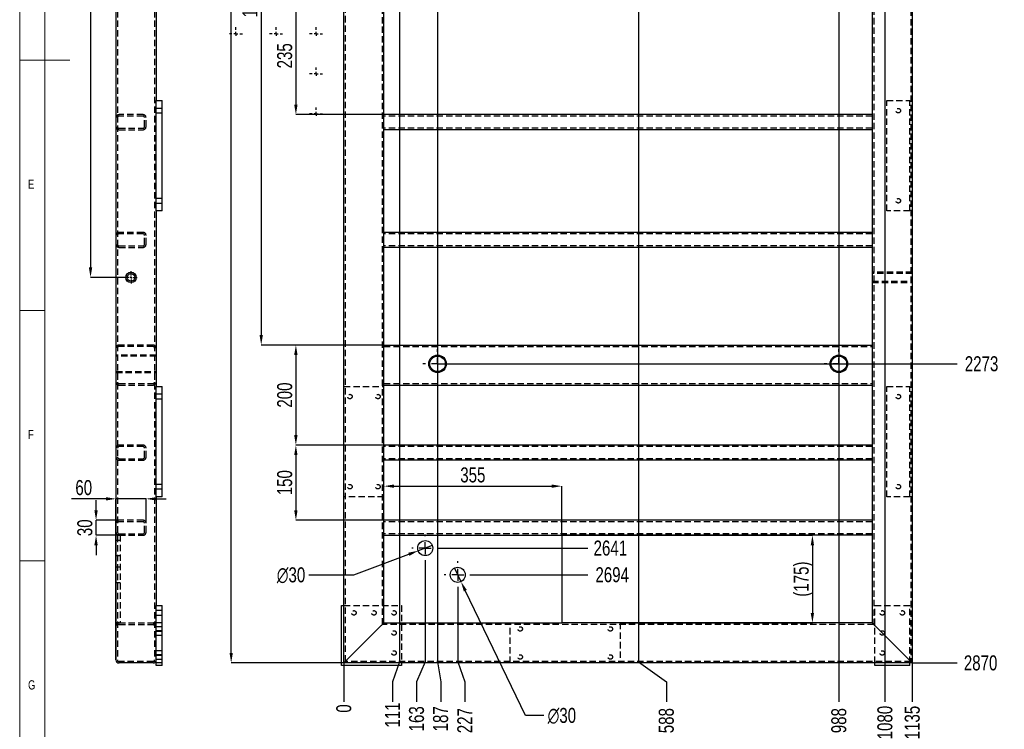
# Model space of a CAD drawing. Header units: millimetres. Extents: x 5 to 589, y 5 to 415.
# Tile 2 of 17: x 5 to 202, y 76 to 218. Entities that reach past the tile are written whole.
import ezdxf

# ---------------------------------------------------------------- set-up
doc = ezdxf.new("R2010")
doc.units = ezdxf.units.MM
doc.header["$PDSIZE"] = -1
doc.linetypes.add('CENTERX2', pattern=[20.32, 12.7, -2.54, 2.54, -2.54])
doc.linetypes.add('HIDDEN', pattern=[1.905, 1.27, -0.635])
for name, color, linetype in [('COTES', 1, 'Continuous'), ('NOTES', 6, 'Continuous'), ('TRAIT-FINS', 9, 'Continuous'), ('TRAIT-MIXTES', 3, 'CENTERX2'), ('TRAIT-TIRET', 2, 'HIDDEN')]:
    doc.layers.add(name, color=color, linetype=linetype)
doc.layers.add('TRAIT-FORT', color=4, linetype='Continuous', lineweight=25)
doc.styles.add('SLDTEXTSTYLE0', font='TXT', dxfattribs={"width": 0.75})
doc.dimstyles.new('SLDDIMSTYLE0', dxfattribs={"dimtxt": 3, "dimasz": 0.333333, "dimexe": 0, "dimexo": 0.0625, "dimgap": 0.75, "dimtad": 0, "dimtih": 1, "dimtoh": 1, "dimdec": 0, "dimlfac": 10, "dimrnd": 1e-09, "dimdsep": 46, "dimtxsty": 'SLDTEXTSTYLE0', "dimblk1": 'ORIGIN', "dimblk2": 'ORIGIN', "dimsah": 1, "dimcen": 0.09, "dimadec": 0, "dimazin": 2, "dimtfac": 1, "dimtdec": 0, "dimtofl": 0, "dimtmove": 0, "dimatfit": 3, "dimldrblk": 'ORIGIN', "dimfxl": 1, "dimfrac": 2, "dimtolj": 1, "dimtzin": 12, "dimarcsym": 0})
doc.dimstyles.new('SLDDIMSTYLE1', dxfattribs={"dimtxt": 3, "dimasz": 2, "dimexe": 0, "dimexo": 0.0625, "dimgap": 0.75, "dimtad": 0, "dimtih": 1, "dimtoh": 1, "dimdec": 0, "dimlfac": 10, "dimrnd": 1e-09, "dimzin": 12, "dimdsep": 46, "dimtxsty": 'SLDTEXTSTYLE0', "dimsah": 1, "dimcen": 0.09, "dimadec": 0, "dimazin": 3, "dimtfac": 1, "dimtdec": 0, "dimtofl": 0, "dimtmove": 0, "dimatfit": 3, "dimfxl": 1, "dimfrac": 2, "dimtolj": 1, "dimtzin": 12, "dimarcsym": 0})
doc.dimstyles.new('SLDDIMSTYLE2', dxfattribs={"dimtxt": 3, "dimasz": 2, "dimexe": 0, "dimexo": 0.0625, "dimgap": 0.75, "dimtad": 1, "dimdec": 0, "dimlfac": 10, "dimrnd": 1e-09, "dimzin": 12, "dimdsep": 46, "dimtxsty": 'SLDTEXTSTYLE0', "dimsah": 1, "dimcen": 0.09, "dimadec": 0, "dimazin": 3, "dimtfac": 1, "dimtdec": 0, "dimtofl": 0, "dimtmove": 0, "dimatfit": 3, "dimfxl": 1, "dimfrac": 2, "dimtolj": 1, "dimtzin": 12, "dimarcsym": 0})
doc.dimstyles.new('SLDDIMSTYLE3', dxfattribs={"dimtxt": 3, "dimasz": 2, "dimexe": 0, "dimexo": 0.0625, "dimgap": 0.75, "dimtad": 1, "dimdec": 0, "dimlfac": 10, "dimrnd": 1e-09, "dimzin": 12, "dimdsep": 46, "dimtxsty": 'SLDTEXTSTYLE0', "dimsah": 1, "dimcen": 0.09, "dimadec": 0, "dimazin": 3, "dimtfac": 1, "dimtdec": 0, "dimtmove": 0, "dimatfit": 0, "dimfxl": 1, "dimfrac": 2, "dimtolj": 1, "dimtzin": 12, "dimarcsym": 0})
doc.dimstyles.new('SLDDIMSTYLE4', dxfattribs={"dimtxt": 3, "dimasz": 2, "dimexe": 0, "dimexo": 0.0625, "dimgap": 0.75, "dimtad": 0, "dimtih": 1, "dimtoh": 1, "dimdec": 0, "dimlfac": 10, "dimrnd": 1e-09, "dimzin": 12, "dimdsep": 46, "dimtxsty": 'SLDTEXTSTYLE0', "dimblk1": 'NONE', "dimsah": 1, "dimcen": 0, "dimadec": 0, "dimazin": 3, "dimtfac": 1, "dimtdec": 0, "dimtmove": 0, "dimatfit": 3, "dimldrblk": 'NONE', "dimfxl": 1, "dimfrac": 2, "dimtolj": 1, "dimtzin": 12, "dimarcsym": 0})

# ---------------------------------------------------------------- blocks, each defined once
blk = doc.blocks.new('_D_6')
at = {"layer": 'COTES', "color": 0, "lineweight": -2, "transparency": 16777216}
blk.add_line((88.51, 149.36), (192.19, 149.36), dxfattribs=at)
at = {"layer": 'Defpoints', "color": 0, "transparency": 16777216}
for p in [(183.23, 376.62), (88.44, 149.36), (192.19, 149.36)]:
    blk.add_point(p, dxfattribs=at)
at = {"layer": 'COTES', "color": 0, "transparency": 16777216, "insert": (197.06, 149.36), "char_height": 3, "attachment_point": 5, "style": 'SLDTEXTSTYLE0'}
blk.add_mtext('\\A1;2273', dxfattribs=at)
blk = doc.blocks.new('_D_7')
at = {"layer": 'COTES', "color": 0, "lineweight": -2, "transparency": 16777216}
blk.add_line((88.74, 112.55), (118.44, 112.55), dxfattribs=at)
at = {"layer": 'Defpoints', "color": 0, "transparency": 16777216}
for p in [(183.23, 376.62), (88.68, 112.55), (118.44, 112.55)]:
    blk.add_point(p, dxfattribs=at)
at = {"layer": 'COTES', "color": 0, "transparency": 16777216, "insert": (122.94, 112.55), "char_height": 3, "attachment_point": 5, "style": 'SLDTEXTSTYLE0'}
blk.add_mtext('\\A1;2641', dxfattribs=at)
blk = doc.blocks.new('_D_8')
at = {"layer": 'COTES', "color": 0, "lineweight": -2, "transparency": 16777216}
blk.add_line((95.22, 107.22), (118.44, 107.22), dxfattribs=at)
at = {"layer": 'Defpoints', "color": 0, "transparency": 16777216}
for p in [(183.23, 376.62), (95.16, 107.22), (118.44, 107.22)]:
    blk.add_point(p, dxfattribs=at)
at = {"layer": 'COTES', "color": 0, "transparency": 16777216, "insert": (123.31, 107.22), "char_height": 3, "attachment_point": 5, "style": 'SLDTEXTSTYLE0'}
blk.add_mtext('\\A1;2694', dxfattribs=at)
blk = doc.blocks.new('_D_9')
at = {"layer": 'COTES', "color": 0, "lineweight": -2, "transparency": 16777216}
blk.add_line((183.29, 89.62), (192.19, 89.62), dxfattribs=at)
at = {"layer": 'Defpoints', "color": 0, "transparency": 16777216}
for p in [(183.23, 376.62), (183.23, 89.62), (192.19, 89.62)]:
    blk.add_point(p, dxfattribs=at)
at = {"layer": 'COTES', "color": 0, "transparency": 16777216, "insert": (196.87, 89.62), "char_height": 3, "attachment_point": 5, "style": 'SLDTEXTSTYLE0'}
blk.add_mtext('\\A1;2870', dxfattribs=at)
blk = doc.blocks.new('_D_10')
at = {"layer": 'COTES', "color": 0, "lineweight": -2, "transparency": 16777216}
blk.add_line((69.73, 89.55), (69.73, 81.85), dxfattribs=at)
at = {"layer": 'Defpoints', "color": 0, "transparency": 16777216}
for p in [(69.73, 89.62), (69.73, 89.62), (69.73, 81.85)]:
    blk.add_point(p, dxfattribs=at)
at = {"layer": 'COTES', "color": 0, "transparency": 16777216, "insert": (69.73, 80.53), "char_height": 3, "attachment_point": 5, "rotation": 90, "style": 'SLDTEXTSTYLE0'}
blk.add_mtext('\\A1;0', dxfattribs=at)
blk = doc.blocks.new('_ORIGIN')
at = {"color": 0, "linetype": 'ByBlock', "lineweight": -2}
blk.add_line((0, 0), (-1, 0), dxfattribs=at)
blk.add_circle((0, 0), 0.5, dxfattribs=at)
blk = doc.blocks.new('_D_11')
at = {"layer": 'COTES', "color": 0, "lineweight": -2, "transparency": 16777216}
for p, q in [((80.85, 253.59), (80.85, 89.85)), ((80.85, 89.85), (79.44, 85.85)), ((79.44, 85.85), (79.44, 81.85))]:
    blk.add_line(p, q, dxfattribs=at)
at = {"layer": 'Defpoints', "color": 0, "transparency": 16777216}
for p in [(80.85, 253.65), (69.73, 89.62), (79.44, 81.85)]:
    blk.add_point(p, dxfattribs=at)
at = {"layer": 'COTES', "color": 0, "transparency": 16777216, "insert": (79.44, 79.22), "char_height": 3, "attachment_point": 5, "rotation": 90, "style": 'SLDTEXTSTYLE0'}
blk.add_mtext('\\A1;111', dxfattribs=at)
blk = doc.blocks.new('_D_12')
at = {"layer": 'COTES', "color": 0, "lineweight": -2, "transparency": 16777216}
for p, q in [((85.98, 109.79), (85.98, 89.85)), ((85.98, 89.85), (84.25, 85.85)), ((84.25, 85.85), (84.25, 81.85))]:
    blk.add_line(p, q, dxfattribs=at)
at = {"layer": 'Defpoints', "color": 0, "transparency": 16777216}
for p in [(85.98, 109.85), (69.73, 89.62), (84.25, 81.85)]:
    blk.add_point(p, dxfattribs=at)
at = {"layer": 'COTES', "color": 0, "transparency": 16777216, "insert": (84.25, 78.47), "char_height": 3, "attachment_point": 5, "rotation": 90, "style": 'SLDTEXTSTYLE0'}
blk.add_mtext('\\A1;163', dxfattribs=at)
blk = doc.blocks.new('_D_13')
at = {"layer": 'COTES', "color": 0, "lineweight": -2, "transparency": 16777216}
for p, q in [((88.44, 276.76), (88.44, 89.85)), ((88.44, 89.85), (89.06, 85.85)), ((89.06, 85.85), (89.06, 81.85))]:
    blk.add_line(p, q, dxfattribs=at)
at = {"layer": 'Defpoints', "color": 0, "transparency": 16777216}
for p in [(88.44, 276.83), (69.73, 89.62), (89.06, 81.85)]:
    blk.add_point(p, dxfattribs=at)
at = {"layer": 'COTES', "color": 0, "transparency": 16777216, "insert": (89.06, 78.47), "char_height": 3, "attachment_point": 5, "rotation": 90, "style": 'SLDTEXTSTYLE0'}
blk.add_mtext('\\A1;187', dxfattribs=at)
blk = doc.blocks.new('_D_14')
at = {"layer": 'COTES', "color": 0, "lineweight": -2, "transparency": 16777216}
for p, q in [((92.46, 104.46), (92.46, 89.85)), ((92.46, 89.85), (93.87, 85.85)), ((93.87, 85.85), (93.87, 81.85))]:
    blk.add_line(p, q, dxfattribs=at)
at = {"layer": 'Defpoints', "color": 0, "transparency": 16777216}
for p in [(92.46, 104.52), (69.73, 89.62), (93.87, 81.85)]:
    blk.add_point(p, dxfattribs=at)
at = {"layer": 'COTES', "color": 0, "transparency": 16777216, "insert": (93.87, 78.1), "char_height": 3, "attachment_point": 5, "rotation": 90, "style": 'SLDTEXTSTYLE0'}
blk.add_mtext('\\A1;227', dxfattribs=at)
blk = doc.blocks.new('_D_15')
at = {"layer": 'COTES', "color": 0, "lineweight": -2, "transparency": 16777216}
for p, q in [((128.55, 353.92), (128.55, 89.85)), ((128.55, 89.85), (134.12, 85.85)), ((134.12, 85.85), (134.12, 81.85))]:
    blk.add_line(p, q, dxfattribs=at)
at = {"layer": 'Defpoints', "color": 0, "transparency": 16777216}
for p in [(128.55, 353.98), (69.73, 89.62), (134.12, 81.85)]:
    blk.add_point(p, dxfattribs=at)
at = {"layer": 'COTES', "color": 0, "transparency": 16777216, "insert": (134.12, 78.1), "char_height": 3, "attachment_point": 5, "rotation": 90, "style": 'SLDTEXTSTYLE0'}
blk.add_mtext('\\A1;588', dxfattribs=at)
blk = doc.blocks.new('_D_16')
at = {"layer": 'COTES', "color": 0, "lineweight": -2, "transparency": 16777216}
blk.add_line((168.57, 283.38), (168.57, 81.85), dxfattribs=at)
at = {"layer": 'Defpoints', "color": 0, "transparency": 16777216}
for p in [(168.57, 283.45), (69.73, 89.62), (168.57, 81.85)]:
    blk.add_point(p, dxfattribs=at)
at = {"layer": 'COTES', "color": 0, "transparency": 16777216, "insert": (168.57, 78.1), "char_height": 3, "attachment_point": 5, "rotation": 90, "style": 'SLDTEXTSTYLE0'}
blk.add_mtext('\\A1;988', dxfattribs=at)
blk = doc.blocks.new('_D_17')
at = {"layer": 'COTES', "color": 0, "lineweight": -2, "transparency": 16777216}
blk.add_line((177.77, 349.93), (177.77, 81.85), dxfattribs=at)
at = {"layer": 'Defpoints', "color": 0, "transparency": 16777216}
for p in [(177.77, 349.99), (69.73, 89.62), (177.77, 81.85)]:
    blk.add_point(p, dxfattribs=at)
at = {"layer": 'COTES', "color": 0, "transparency": 16777216, "insert": (177.77, 77.72), "char_height": 3, "attachment_point": 5, "rotation": 90, "style": 'SLDTEXTSTYLE0'}
blk.add_mtext('\\A1;1080', dxfattribs=at)
blk = doc.blocks.new('_D_18')
at = {"layer": 'COTES', "color": 0, "lineweight": -2, "transparency": 16777216}
blk.add_line((183.23, 89.55), (183.23, 81.85), dxfattribs=at)
at = {"layer": 'Defpoints', "color": 0, "transparency": 16777216}
for p in [(69.73, 89.62), (183.23, 89.62), (183.23, 81.85)]:
    blk.add_point(p, dxfattribs=at)
at = {"layer": 'COTES', "color": 0, "transparency": 16777216, "insert": (183.23, 77.72), "char_height": 3, "attachment_point": 5, "rotation": 90, "style": 'SLDTEXTSTYLE0'}
blk.add_mtext('\\A1;1135', dxfattribs=at)
blk = doc.blocks.new('_D_21')
at = {"layer": 'COTES', "color": 0, "lineweight": -2, "transparency": 16777216}
for p, q in [((69.67, 376.62), (47.23, 376.62)), ((47.23, 91.62), (47.23, 374.62)), ((69.67, 89.62), (47.23, 89.62))]:
    blk.add_line(p, q, dxfattribs=at)
at = {"layer": 'COTES', "color": 0, "transparency": 16777216}
for points in [[(46.9, 374.62), (47.56, 374.62), (47.23, 376.62)], [(46.9, 91.62), (47.56, 91.62), (47.23, 89.62)]]:
    blk.add_solid(points, dxfattribs=at)
at = {"layer": 'Defpoints', "color": 0, "transparency": 16777216}
for p in [(47.23, 376.62), (69.73, 376.62), (69.73, 89.62)]:
    blk.add_point(p, dxfattribs=at)
at = {"layer": 'COTES', "color": 0, "transparency": 16777216, "insert": (43.48, 233.12), "char_height": 3, "attachment_point": 2, "rotation": 90, "style": 'SLDTEXTSTYLE0'}
blk.add_mtext('\\A1;2870', dxfattribs=at)
blk = doc.blocks.new('_D_23')
at = {"layer": 'COTES', "color": 0, "lineweight": -2, "transparency": 16777216}
for p, q in [((77.67, 290.62), (53.23, 290.62)), ((53.23, 288.62), (53.23, 155.12)), ((77.67, 153.12), (53.23, 153.12))]:
    blk.add_line(p, q, dxfattribs=at)
at = {"layer": 'COTES', "color": 0, "transparency": 16777216}
for points in [[(52.9, 288.62), (53.56, 288.62), (53.23, 290.62)], [(52.9, 155.12), (53.56, 155.12), (53.23, 153.12)]]:
    blk.add_solid(points, dxfattribs=at)
at = {"layer": 'Defpoints', "color": 0, "transparency": 16777216}
for p in [(77.73, 290.62), (53.23, 153.12), (77.73, 153.12)]:
    blk.add_point(p, dxfattribs=at)
at = {"layer": 'COTES', "color": 0, "transparency": 16777216, "insert": (49.48, 221.87), "char_height": 3, "attachment_point": 2, "rotation": 90, "style": 'SLDTEXTSTYLE0'}
blk.add_mtext('\\A1;1375', dxfattribs=at)
blk = doc.blocks.new('_D_29')
at = {"layer": 'COTES', "color": 0, "lineweight": -2, "transparency": 16777216}
for p, q in [((77.67, 222.62), (60.15, 222.62)), ((60.15, 220.62), (60.15, 201.12)), ((77.67, 199.12), (60.15, 199.12))]:
    blk.add_line(p, q, dxfattribs=at)
at = {"layer": 'COTES', "color": 0, "transparency": 16777216}
for points in [[(59.81, 220.62), (60.48, 220.62), (60.15, 222.62)], [(59.81, 201.12), (60.48, 201.12), (60.15, 199.12)]]:
    blk.add_solid(points, dxfattribs=at)
at = {"layer": 'Defpoints', "color": 0, "transparency": 16777216}
for p in [(77.73, 222.62), (60.15, 199.12), (77.73, 199.12)]:
    blk.add_point(p, dxfattribs=at)
at = {"layer": 'COTES', "color": 0, "transparency": 16777216, "insert": (56.4, 210.87), "char_height": 3, "attachment_point": 2, "rotation": 90, "style": 'SLDTEXTSTYLE0'}
blk.add_mtext('\\A1;235', dxfattribs=at)
blk = doc.blocks.new('_D_30')
at = {"layer": 'COTES', "color": 0, "lineweight": -2, "transparency": 16777216}
for p, q in [((77.67, 153.12), (60.15, 153.12)), ((60.15, 151.12), (60.15, 135.12)), ((77.67, 133.12), (60.15, 133.12))]:
    blk.add_line(p, q, dxfattribs=at)
at = {"layer": 'COTES', "color": 0, "transparency": 16777216}
for points in [[(59.81, 151.12), (60.48, 151.12), (60.15, 153.12)], [(59.81, 135.12), (60.48, 135.12), (60.15, 133.12)]]:
    blk.add_solid(points, dxfattribs=at)
at = {"layer": 'Defpoints', "color": 0, "transparency": 16777216}
for p in [(77.73, 153.12), (60.15, 133.12), (77.73, 133.12)]:
    blk.add_point(p, dxfattribs=at)
at = {"layer": 'COTES', "color": 0, "transparency": 16777216, "insert": (56.4, 143.12), "char_height": 3, "attachment_point": 2, "rotation": 90, "style": 'SLDTEXTSTYLE0'}
blk.add_mtext('\\A1;200', dxfattribs=at)
blk = doc.blocks.new('_D_31')
at = {"layer": 'COTES', "color": 0, "lineweight": -2, "transparency": 16777216}
for p, q in [((77.67, 133.12), (60.15, 133.12)), ((60.15, 131.12), (60.15, 120.12)), ((77.67, 118.12), (60.15, 118.12))]:
    blk.add_line(p, q, dxfattribs=at)
at = {"layer": 'COTES', "color": 0, "transparency": 16777216}
for points in [[(59.81, 131.12), (60.48, 131.12), (60.15, 133.12)], [(59.81, 120.12), (60.48, 120.12), (60.15, 118.12)]]:
    blk.add_solid(points, dxfattribs=at)
at = {"layer": 'Defpoints', "color": 0, "transparency": 16777216}
for p in [(77.73, 133.12), (60.15, 118.12), (77.73, 118.12)]:
    blk.add_point(p, dxfattribs=at)
at = {"layer": 'COTES', "color": 0, "transparency": 16777216, "insert": (56.4, 125.62), "char_height": 3, "attachment_point": 2, "rotation": 90, "style": 'SLDTEXTSTYLE0'}
blk.add_mtext('\\A1;150', dxfattribs=at)
blk = doc.blocks.new('_D_35')
at = {"layer": 'COTES', "color": 0, "lineweight": -2, "transparency": 16777216}
for p, q in [((113.29, 115.12), (163.29, 115.12)), ((163.29, 113.12), (163.29, 99.62)), ((124.99, 97.62), (163.29, 97.62))]:
    blk.add_line(p, q, dxfattribs=at)
at = {"layer": 'COTES', "color": 0, "transparency": 16777216}
for points in [[(162.95, 113.12), (163.62, 113.12), (163.29, 115.12)], [(162.95, 99.62), (163.62, 99.62), (163.29, 97.62)]]:
    blk.add_solid(points, dxfattribs=at)
at = {"layer": 'Defpoints', "color": 0, "transparency": 16777216}
for p in [(113.23, 115.12), (124.93, 97.62), (163.29, 97.62)]:
    blk.add_point(p, dxfattribs=at)
at = {"layer": 'COTES', "color": 0, "transparency": 16777216, "insert": (159.54, 106.37), "char_height": 3, "attachment_point": 2, "rotation": 90, "style": 'SLDTEXTSTYLE0'}
blk.add_mtext('\\A1;(175)', dxfattribs=at)
blk = doc.blocks.new('_D_36')
at = {"layer": 'COTES', "color": 0, "lineweight": -2, "transparency": 16777216}
for p, q in [((77.73, 118.18), (77.73, 124.93)), ((79.73, 124.93), (111.23, 124.93)), ((113.23, 115.18), (113.23, 124.93))]:
    blk.add_line(p, q, dxfattribs=at)
at = {"layer": 'COTES', "color": 0, "transparency": 16777216}
for points in [[(79.73, 125.26), (79.73, 124.6), (77.73, 124.93)], [(111.23, 125.26), (111.23, 124.6), (113.23, 124.93)]]:
    blk.add_solid(points, dxfattribs=at)
at = {"layer": 'Defpoints', "color": 0, "transparency": 16777216}
for p in [(113.23, 124.93), (77.73, 118.12), (113.23, 115.12)]:
    blk.add_point(p, dxfattribs=at)
at = {"layer": 'COTES', "color": 0, "transparency": 16777216, "insert": (95.48, 128.68), "char_height": 3, "attachment_point": 2, "style": 'SLDTEXTSTYLE0'}
blk.add_mtext('\\A1;355', dxfattribs=at)
blk = doc.blocks.new('_D_42')
at = {"layer": 'COTES', "color": 0, "lineweight": -2, "transparency": 16777216}
for p, q in [((87.39, 113.08), (84.58, 112.03)), ((71.74, 107.22), (82.7, 111.33)), ((62.72, 107.22), (71.74, 107.22))]:
    blk.add_line(p, q, dxfattribs=at)
at = {"layer": 'COTES', "color": 0, "transparency": 16777216}
blk.add_solid([(82.59, 111.64), (82.82, 111.01), (84.58, 112.03)], dxfattribs=at)
at = {"layer": 'Defpoints', "color": 0, "transparency": 16777216}
for p in [(87.39, 113.08), (84.58, 112.03)]:
    blk.add_point(p, dxfattribs=at)
at = {"layer": 'COTES', "color": 0, "transparency": 16777216, "insert": (56.34, 108.72), "char_height": 3, "attachment_point": 1, "style": 'SLDTEXTSTYLE0'}
blk.add_mtext('\\A1;∅30', dxfattribs=at)
blk = doc.blocks.new('_NONE')
blk = doc.blocks.new('_D_43')
at = {"layer": 'COTES', "color": 0, "lineweight": -2, "transparency": 16777216}
for p, q in [((91.81, 108.57), (93.11, 105.87)), ((105.99, 79.15), (93.98, 104.07)), ((109.67, 79.15), (105.99, 79.15))]:
    blk.add_line(p, q, dxfattribs=at)
at = {"layer": 'COTES', "color": 0, "transparency": 16777216}
blk.add_solid([(94.28, 104.21), (93.68, 103.92), (93.11, 105.87)], dxfattribs=at)
at = {"layer": 'Defpoints', "color": 0, "transparency": 16777216}
for p in [(91.81, 108.57), (93.11, 105.87)]:
    blk.add_point(p, dxfattribs=at)
at = {"layer": 'COTES', "color": 0, "transparency": 16777216, "insert": (110.42, 80.65), "char_height": 3, "attachment_point": 1, "style": 'SLDTEXTSTYLE0'}
blk.add_mtext('\\A1;∅30', dxfattribs=at)
blk = doc.blocks.new('SW_CENTERMARKSYMBOL_4')
at = {"layer": 'TRAIT-MIXTES', "color": 0}
for p, q in [((0, 2.4), (0, 2.95)), ((-2.4, 0), (-2.95, 0)), ((0, 0), (-1.2, 0)), ((0, 0), (0, 1.2)), ((0, 0), (0, -1.2)), ((0, 0), (1.2, 0)), ((2.4, 0), (2.95, 0)), ((0, -2.4), (0, -2.95))]:
    blk.add_line(p, q, dxfattribs=at)
blk = doc.blocks.new('SW_CENTERMARKSYMBOL_5')
at = {"layer": 'TRAIT-MIXTES', "color": 0}
for p, q in [((0, 2.4), (0, 2.95)), ((-2.4, 0), (-2.95, 0)), ((0, 0), (-1.2, 0)), ((0, 0), (0, 1.2)), ((0, 0), (0, -1.2)), ((0, 0), (1.2, 0)), ((2.4, 0), (2.95, 0)), ((0, -2.4), (0, -2.95))]:
    blk.add_line(p, q, dxfattribs=at)
blk = doc.blocks.new('SW_CENTERMARKSYMBOL_6')
at = {"layer": 'TRAIT-MIXTES', "color": 0}
for p, q in [((0, 2.4), (0, 2.7)), ((-2.4, 0), (-2.7, 0)), ((0, 0), (-1.2, 0)), ((0, 0), (0, 1.2)), ((0, 0), (0, -1.2)), ((0, 0), (1.2, 0)), ((2.4, 0), (2.7, 0)), ((0, -2.4), (0, -2.7))]:
    blk.add_line(p, q, dxfattribs=at)
blk = doc.blocks.new('SW_CENTERMARKSYMBOL_7')
at = {"layer": 'TRAIT-MIXTES', "color": 0}
for p, q in [((0, 2.4), (0, 2.7)), ((-2.4, 0), (-2.7, 0)), ((0, 0), (-1.2, 0)), ((0, 0), (0, 1.2)), ((0, 0), (0, -1.2)), ((0, 0), (1.2, 0)), ((2.4, 0), (2.7, 0)), ((0, -2.4), (0, -2.7))]:
    blk.add_line(p, q, dxfattribs=at)
blk = doc.blocks.new('_D_46')
at = {"layer": 'COTES', "color": 0, "lineweight": -2, "transparency": 16777216}
for p, q in [((25.92, 296.62), (19.14, 296.62)), ((19.14, 294.62), (19.14, 168.62)), ((25.92, 166.62), (19.14, 166.62))]:
    blk.add_line(p, q, dxfattribs=at)
at = {"layer": 'COTES', "color": 0, "transparency": 16777216}
for points in [[(18.81, 294.62), (19.48, 294.62), (19.14, 296.62)], [(18.81, 168.62), (19.48, 168.62), (19.14, 166.62)]]:
    blk.add_solid(points, dxfattribs=at)
at = {"layer": 'Defpoints', "color": 0, "transparency": 16777216}
for p in [(25.98, 296.62), (19.14, 166.62), (25.98, 166.62)]:
    blk.add_point(p, dxfattribs=at)
at = {"layer": 'COTES', "color": 0, "transparency": 16777216, "insert": (15.39, 231.62), "char_height": 3, "attachment_point": 2, "rotation": 90, "style": 'SLDTEXTSTYLE0'}
blk.add_mtext('\\A1;1300', dxfattribs=at)
blk = doc.blocks.new('_D_47')
at = {"layer": 'COTES', "color": 0, "lineweight": -2, "transparency": 16777216}
for p, q in [((22.23, 122.4), (15.36, 122.4)), ((24.23, 90.28), (24.23, 122.4)), ((30.23, 122.4), (24.23, 122.4)), ((30.23, 117.58), (30.23, 122.4)), ((32.23, 122.4), (34.23, 122.4))]:
    blk.add_line(p, q, dxfattribs=at)
at = {"layer": 'COTES', "color": 0, "transparency": 16777216}
for points in [[(22.23, 122.73), (22.23, 122.07), (24.23, 122.4)], [(32.23, 122.73), (32.23, 122.07), (30.23, 122.4)]]:
    blk.add_solid(points, dxfattribs=at)
at = {"layer": 'Defpoints', "color": 0, "transparency": 16777216}
for p in [(24.23, 122.4), (30.23, 117.52), (24.23, 90.22)]:
    blk.add_point(p, dxfattribs=at)
at = {"layer": 'COTES', "color": 0, "transparency": 16777216, "insert": (17.79, 126.15), "char_height": 3, "attachment_point": 2, "style": 'SLDTEXTSTYLE0'}
blk.add_mtext('\\A1;60', dxfattribs=at)
blk = doc.blocks.new('_D_48')
at = {"layer": 'COTES', "color": 0, "lineweight": -2, "transparency": 16777216}
for p, q in [((20.25, 120.12), (20.25, 122.12)), ((24.77, 118.12), (20.25, 118.12)), ((20.25, 115.12), (20.25, 118.12)), ((24.17, 115.12), (20.25, 115.12)), ((20.25, 113.12), (20.25, 111.12))]:
    blk.add_line(p, q, dxfattribs=at)
at = {"layer": 'COTES', "color": 0, "transparency": 16777216}
for points in [[(19.91, 120.12), (20.58, 120.12), (20.25, 118.12)], [(19.91, 113.12), (20.58, 113.12), (20.25, 115.12)]]:
    blk.add_solid(points, dxfattribs=at)
at = {"layer": 'Defpoints', "color": 0, "transparency": 16777216}
for p in [(20.25, 118.12), (24.83, 118.12), (24.23, 115.12)]:
    blk.add_point(p, dxfattribs=at)
at = {"layer": 'COTES', "color": 0, "transparency": 16777216, "insert": (16.5, 116.62), "char_height": 3, "attachment_point": 2, "rotation": 90, "style": 'SLDTEXTSTYLE0'}
blk.add_mtext('\\A1;30', dxfattribs=at)
blk = doc.blocks.new('SW_CENTERMARKSYMBOL_9')
at = {"layer": 'TRAIT-MIXTES', "color": 0}
for p, q in [((-0.4, 0), (-1.25, 0)), ((0, 0), (-0.2, 0)), ((0, 0.4), (0, 1.25)), ((0, 0), (0, 0.2)), ((0, 0), (0, -0.2)), ((0, 0), (0.2, 0)), ((0.4, 0), (1.25, 0)), ((0, -0.4), (0, -1.25))]:
    blk.add_line(p, q, dxfattribs=at)
blk = doc.blocks.new('SW_CENTERMARKSYMBOL_96')
at = {"layer": 'TRAIT-MIXTES', "color": 0}
for p, q in [((-0.8, 0), (-1.3, 0)), ((0, 0), (-0.4, 0)), ((0, 0.8), (0, 1.3)), ((0, 0), (0, 0.4)), ((0, 0), (0, -0.4)), ((0, 0), (0.4, 0)), ((0.8, 0), (1.3, 0)), ((-0.8, -172), (-1.3, -172)), ((0, -172), (-0.4, -172)), ((0, -172), (0, -171.6)), ((0, -172), (0, -172.4)), ((0, -172), (0.4, -172)), ((0, -172.8), (0, -173.3)), ((0.8, -172), (1.3, -172))]:
    blk.add_line(p, q, dxfattribs=at)
blk = doc.blocks.new('SW_CENTERMARKSYMBOL_97')
at = {"layer": 'TRAIT-MIXTES', "color": 0}
for p, q in [((-0.8, 0), (-1.3, 0)), ((0, 0), (-0.4, 0)), ((0, 0.8), (0, 1.3)), ((0, 0), (0, 0.4)), ((0, 0), (0, -0.4)), ((0, 0), (0.4, 0)), ((0.8, 0), (1.3, 0)), ((-0.8, -172), (-1.3, -172)), ((0, -172), (-0.4, -172)), ((0, -172), (0, -171.6)), ((0, -172), (0, -172.4)), ((0, -172), (0.4, -172)), ((0, -172.8), (0, -173.3)), ((0.8, -172), (1.3, -172))]:
    blk.add_line(p, q, dxfattribs=at)
blk = doc.blocks.new('SW_CENTERMARKSYMBOL_98')
at = {"layer": 'TRAIT-MIXTES', "color": 0}
for p, q in [((-0.8, 0), (-1.3, 0)), ((0, 0), (-0.4, 0)), ((0, 0.8), (0, 1.3)), ((0, 0), (0, 0.4)), ((0, 0), (0, -0.4)), ((0, 0), (0.4, 0)), ((0.8, 0), (1.3, 0)), ((-0.8, -172), (-1.3, -172)), ((0, -172), (-0.4, -172)), ((0, -172), (0, -171.6)), ((0, -172), (0, -172.4)), ((0, -172), (0.4, -172)), ((0, -172.8), (0, -173.3)), ((0.8, -172), (1.3, -172))]:
    blk.add_line(p, q, dxfattribs=at)
blk = doc.blocks.new('SW_CENTERMARKSYMBOL_99')
at = {"layer": 'TRAIT-MIXTES', "color": 0}
for p, q in [((-0.8, 0), (-1.3, 0)), ((0, 0), (-0.4, 0)), ((0, 0.8), (0, 1.3)), ((0, 0), (0, 0.4)), ((0, 0), (0, -0.4)), ((0, 0), (0.4, 0)), ((0.8, 0), (1.3, 0)), ((-0.8, -172), (-1.3, -172)), ((0, -172), (-0.4, -172)), ((0, -172), (0, -171.6)), ((0, -172), (0, -172.4)), ((0, -172), (0.4, -172)), ((0, -172.8), (0, -173.3)), ((0.8, -172), (1.3, -172))]:
    blk.add_line(p, q, dxfattribs=at)

msp = doc.modelspace()

# ---------------------------------------------------------------- linework, layer by layer
at = {"lineweight": 18}
for p, q in [((5, 415), (5, 5)), ((10, 410), (10, 10)), ((5, 210), (15, 210)), ((10, 160), (5, 160)), ((5, 110), (10, 110))]:
    msp.add_line(p, q, dxfattribs=at)
at = {"layer": 'TRAIT-FINS', "lineweight": 18}
for p, q in [((33.43, 100.12), (32.23, 100.12)), ((33.43, 100.12), (32.23, 100.12)), ((33.43, 100.12), (32.23, 100.12)), ((33.43, 99.12), (32.23, 99.12)), ((33.43, 99.12), (32.23, 99.12)), ((33.43, 99.12), (32.23, 99.12)), ((33.43, 96.12), (32.23, 96.12)), ((33.43, 95.12), (32.23, 95.12)), ((33.43, 92.12), (32.23, 92.12)), ((33.43, 91.12), (32.23, 91.12))]:
    msp.add_line(p, q, dxfattribs=at)
at = {"layer": 'TRAIT-FORT', "lineweight": 25}
for p, q in [((24.23, 376.02), (24.23, 90.22)), ((69.73, 89.62), (69.73, 376.62)), ((183.23, 376.62), (183.23, 89.62)), ((32.23, 223.62), (32.23, 201.92)), ((77.73, 199.12), (77.73, 219.62)), ((175.23, 219.62), (175.23, 199.12)), ((32.23, 179.92), (32.23, 201.92)), ((32.23, 201.92), (33.43, 201.92)), ((33.43, 179.92), (33.43, 201.92)), ((175.23, 199.12), (77.73, 199.12)), ((77.73, 198.52), (77.73, 199.12)), ((175.23, 199.12), (175.23, 198.52)), ((77.73, 196.72), (77.73, 198.52)), ((77.73, 196.12), (77.73, 196.72)), ((175.23, 198.52), (175.23, 196.72)), ((175.23, 196.72), (175.23, 196.12)), ((77.73, 175.62), (77.73, 196.12)), ((175.23, 196.12), (77.73, 196.12)), ((175.23, 196.12), (175.23, 175.62)), ((33.43, 179.92), (32.23, 179.92)), ((32.23, 179.92), (32.23, 144.82)), ((77.73, 175.02), (77.73, 175.62)), ((175.23, 175.62), (77.73, 175.62)), ((77.73, 173.22), (77.73, 175.02)), ((175.23, 175.62), (175.23, 175.02)), ((175.23, 175.02), (175.23, 173.22)), ((77.73, 172.62), (77.73, 173.22)), ((175.23, 173.22), (175.23, 172.62)), ((77.73, 153.12), (77.73, 172.62)), ((175.23, 172.62), (77.73, 172.62)), ((175.23, 172.62), (175.23, 153.12)), ((77.73, 152.52), (77.73, 153.12)), ((77.73, 153.12), (175.23, 153.12)), ((77.73, 145.72), (77.73, 152.52)), ((175.23, 153.12), (175.23, 152.52)), ((175.23, 152.52), (175.23, 145.72)), ((77.73, 145.12), (77.73, 145.72)), ((175.23, 145.72), (175.23, 145.12)), ((32.23, 122.82), (32.23, 144.82)), ((32.23, 144.82), (33.43, 144.82)), ((33.43, 122.82), (33.43, 144.82)), ((77.73, 133.12), (77.73, 145.12)), ((77.73, 145.12), (175.23, 145.12)), ((175.23, 145.12), (175.23, 133.12)), ((175.23, 133.12), (77.73, 133.12)), ((77.73, 132.52), (77.73, 133.12)), ((77.73, 130.72), (77.73, 132.52)), ((175.23, 133.12), (175.23, 132.52)), ((175.23, 132.52), (175.23, 130.72)), ((77.73, 130.12), (77.73, 130.72)), ((77.73, 118.12), (77.73, 130.12)), ((175.23, 130.12), (77.73, 130.12)), ((175.23, 130.72), (175.23, 130.12)), ((175.23, 130.12), (175.23, 118.12)), ((33.43, 122.82), (32.23, 122.82)), ((32.23, 122.82), (32.23, 101.12)), ((175.23, 118.12), (77.73, 118.12)), ((77.73, 117.52), (77.73, 118.12)), ((175.23, 118.12), (175.23, 117.52)), ((77.73, 115.72), (77.73, 117.52)), ((175.23, 117.52), (175.23, 115.72)), ((77.73, 115.12), (77.73, 115.72)), ((77.73, 115.12), (113.23, 115.12)), ((77.73, 97.62), (77.73, 115.12)), ((113.23, 115.12), (113.23, 97.62)), ((175.23, 115.12), (113.23, 115.12)), ((175.23, 115.72), (175.23, 115.12)), ((175.23, 115.12), (175.23, 97.62)), ((32.23, 101.12), (33.43, 101.12)), ((32.23, 89.12), (32.23, 101.12)), ((33.43, 89.12), (33.43, 101.12)), ((69.23, 101.12), (69.73, 101.12)), ((69.23, 89.12), (69.23, 101.12)), ((70.33, 90.22), (77.13, 97.02)), ((77.73, 97.62), (113.23, 97.62)), ((175.23, 97.62), (113.23, 97.62)), ((182.63, 90.22), (175.83, 97.02)), ((31.63, 89.62), (24.83, 89.62)), ((33.43, 89.12), (32.23, 89.12)), ((81.23, 89.12), (69.23, 89.12)), ((183.23, 89.62), (69.73, 89.62)), ((81.23, 89.62), (81.23, 89.12)), ((175.73, 89.12), (175.73, 89.62)), ((182.73, 89.12), (175.73, 89.12)), ((182.73, 89.12), (182.73, 89.62))]:
    msp.add_line(p, q, dxfattribs=at)
at = {"layer": 'TRAIT-FORT', "lineweight": 25, "flags": 128}
for points in [[(77.73, 97.62), (77.72, 97.61), (77.69, 97.58), (77.65, 97.54), (77.59, 97.48), (77.51, 97.4), (77.43, 97.32), (77.33, 97.22), (77.23, 97.12), (77.13, 97.02)], [(77.73, 97.62), (77.72, 97.61), (77.69, 97.58), (77.65, 97.54), (77.59, 97.48), (77.51, 97.4), (77.43, 97.32), (77.33, 97.22), (77.23, 97.12), (77.13, 97.02)], [(175.83, 97.02), (175.71, 97.13), (175.6, 97.25), (175.5, 97.35), (175.4, 97.44), (175.33, 97.52), (175.27, 97.57), (175.24, 97.61), (175.23, 97.62)], [(175.23, 97.62), (175.24, 97.61), (175.27, 97.57), (175.33, 97.52), (175.4, 97.44), (175.5, 97.35), (175.6, 97.25), (175.71, 97.13), (175.83, 97.02)], [(70.33, 90.22), (70.22, 90.11), (70.12, 90.01), (70.03, 89.92), (69.94, 89.83), (69.87, 89.76), (69.81, 89.7), (69.77, 89.65), (69.74, 89.63), (69.73, 89.62)], [(70.33, 90.22), (70.22, 90.11), (70.12, 90.01), (70.03, 89.92), (69.94, 89.83), (69.87, 89.76), (69.81, 89.7), (69.77, 89.65), (69.74, 89.63), (69.73, 89.62)], [(183.23, 89.62), (183.22, 89.63), (183.19, 89.65), (183.15, 89.7), (183.09, 89.76), (183.01, 89.83), (182.93, 89.92), (182.83, 90.01), (182.73, 90.11), (182.63, 90.22)], [(182.63, 90.22), (182.73, 90.11), (182.83, 90.01), (182.93, 89.92), (183.01, 89.83), (183.09, 89.76), (183.15, 89.7), (183.19, 89.65), (183.22, 89.63), (183.23, 89.62)]]:
    msp.add_lwpolyline(points, dxfattribs=at)
at = {"layer": 'TRAIT-FORT', "lineweight": 25}
for centre, radius in [((27.23, 166.62), 1.05), ((27.23, 166.62), 0.75), ((88.44, 149.36), 1.75), ((88.44, 149.36), 1.55), ((168.57, 149.36), 1.75), ((168.57, 149.36), 1.55), ((85.98, 112.55), 1.5), ((92.46, 107.22), 1.5)]:
    msp.add_circle(centre, radius, dxfattribs=at)
for centre, start, end in [((24.83, 90.22), 180, 270), ((31.63, 90.22), 270, 0)]:
    msp.add_arc(centre, 0.6, start, end, dxfattribs=at)
at = {"layer": 'TRAIT-TIRET'}
for p, q in [((24.53, 376.02), (24.53, 90.22)), ((31.93, 376.02), (31.93, 90.22)), ((70.03, 89.92), (70.03, 376.32)), ((182.93, 376.32), (182.93, 89.92)), ((77.43, 97.32), (77.43, 368.92)), ((175.53, 368.92), (175.53, 97.32)), ((178.13, 179.92), (178.13, 201.92)), ((178.13, 201.92), (182.73, 201.92)), ((182.73, 179.92), (182.73, 201.92)), ((29.63, 199.12), (24.83, 199.12)), ((29.63, 198.82), (24.83, 198.82)), ((33.43, 200.37), (32.23, 200.37)), ((32.23, 199.47), (33.43, 199.47)), ((175.23, 198.82), (77.73, 198.82)), ((29.93, 196.72), (29.93, 198.52)), ((30.23, 196.72), (30.23, 198.52)), ((24.83, 196.42), (29.63, 196.42)), ((24.83, 196.12), (29.63, 196.12)), ((175.23, 196.42), (77.73, 196.42)), ((33.43, 182.37), (32.23, 182.37)), ((32.23, 181.47), (33.43, 181.47)), ((182.73, 179.92), (178.13, 179.92)), ((29.63, 175.62), (24.83, 175.62)), ((29.63, 175.32), (24.83, 175.32)), ((29.93, 173.22), (29.93, 175.02)), ((30.23, 173.22), (30.23, 175.02)), ((175.23, 175.32), (77.73, 175.32)), ((24.83, 172.92), (29.63, 172.92)), ((24.83, 172.62), (29.63, 172.62)), ((175.23, 172.92), (77.73, 172.92)), ((183.23, 167.67), (175.23, 167.67)), ((175.53, 167.67), (175.23, 167.67)), ((183.23, 167.37), (175.23, 167.37)), ((183.23, 167.67), (182.93, 167.67)), ((183.23, 167.67), (183.23, 166.62)), ((175.23, 165.87), (183.23, 165.87)), ((175.23, 165.57), (183.23, 165.57)), ((175.23, 165.57), (175.53, 165.57)), ((182.93, 165.57), (183.23, 165.57)), ((183.23, 166.62), (183.23, 165.57)), ((31.63, 153.12), (24.83, 153.12)), ((31.63, 152.82), (24.83, 152.82)), ((77.73, 152.82), (175.23, 152.82)), ((32.23, 151.11), (24.23, 151.11)), ((24.53, 151.11), (24.23, 151.11)), ((32.23, 150.91), (24.23, 150.91)), ((32.23, 151.11), (31.93, 151.11)), ((24.23, 147.81), (32.23, 147.81)), ((24.23, 147.61), (32.23, 147.61)), ((24.23, 147.61), (24.53, 147.61)), ((31.93, 147.61), (32.23, 147.61)), ((24.83, 145.42), (31.63, 145.42)), ((24.83, 145.12), (31.63, 145.12)), ((69.73, 144.82), (77.73, 144.82)), ((77.73, 145.42), (175.23, 145.42)), ((178.13, 122.82), (178.13, 144.82)), ((178.13, 144.82), (182.73, 144.82)), ((182.73, 122.82), (182.73, 144.82)), ((33.43, 143.27), (32.23, 143.27)), ((32.23, 142.37), (33.43, 142.37)), ((29.63, 133.12), (24.83, 133.12)), ((29.63, 132.82), (24.83, 132.82)), ((29.93, 130.72), (29.93, 132.52)), ((30.23, 130.72), (30.23, 132.52)), ((175.23, 132.82), (77.73, 132.82)), ((24.83, 130.42), (29.63, 130.42)), ((24.83, 130.12), (29.63, 130.12)), ((175.23, 130.42), (77.73, 130.42)), ((33.43, 125.27), (32.23, 125.27)), ((32.23, 124.37), (33.43, 124.37)), ((77.73, 122.82), (69.73, 122.82)), ((182.73, 122.82), (178.13, 122.82)), ((29.63, 118.12), (24.83, 118.12)), ((29.63, 117.82), (24.83, 117.82)), ((29.93, 115.72), (29.93, 117.52)), ((30.23, 115.72), (30.23, 117.52)), ((175.23, 117.82), (77.73, 117.82)), ((24.83, 115.12), (24.23, 115.12)), ((25.03, 114.05), (24.23, 114.05)), ((24.83, 115.42), (29.63, 115.42)), ((24.83, 115.12), (29.63, 115.12)), ((25.03, 115.12), (25.03, 97.62)), ((175.23, 115.42), (77.73, 115.42)), ((24.23, 111.05), (25.03, 111.05)), ((25.03, 108.72), (24.23, 108.72)), ((24.23, 105.72), (25.03, 105.72)), ((69.73, 101.12), (81.23, 101.12)), ((81.23, 101.12), (81.23, 89.62)), ((175.73, 89.62), (175.73, 101.12)), ((175.73, 101.12), (182.73, 101.12)), ((182.73, 89.62), (182.73, 101.12)), ((33.43, 100.07), (32.23, 100.07)), ((32.23, 99.17), (33.43, 99.17)), ((24.83, 97.62), (24.23, 97.62)), ((24.83, 97.62), (31.63, 97.62)), ((24.83, 97.32), (31.63, 97.32)), ((33.43, 97.62), (32.23, 97.62)), ((33.43, 96.87), (32.23, 96.87)), ((175.53, 97.32), (77.43, 97.32)), ((102.93, 89.62), (102.93, 97.62)), ((124.93, 97.62), (124.93, 89.62)), ((33.43, 96.07), (32.23, 96.07)), ((32.23, 95.97), (33.43, 95.97)), ((32.23, 95.17), (33.43, 95.17)), ((33.43, 92.07), (32.23, 92.07)), ((33.43, 91.27), (32.23, 91.27)), ((32.23, 91.17), (33.43, 91.17)), ((31.63, 89.92), (24.83, 89.92)), ((32.23, 90.37), (33.43, 90.37)), ((33.43, 89.62), (32.23, 89.62)), ((182.93, 89.92), (70.03, 89.92))]:
    msp.add_line(p, q, dxfattribs=at)
for centre in [(180.43, 199.92), (180.43, 181.92), (70.93, 142.82), (76.53, 142.82), (180.43, 142.82), (70.93, 124.82), (76.53, 124.82), (180.43, 124.82), (71.73, 99.62), (75.73, 99.62), (79.73, 99.62), (177.23, 99.62), (181.23, 99.62), (104.93, 96.42), (122.93, 96.42), (79.73, 95.62), (177.23, 95.62), (79.73, 91.62), (104.93, 90.82), (122.93, 90.82), (177.23, 91.62)]:
    msp.add_circle(centre, 0.45, dxfattribs=at)
for centre, radius, start, end in [((24.83, 198.52), 0.6, 90, 180), ((24.83, 198.52), 0.3, 90, 180), ((29.63, 198.52), 0.6, 0, 90), ((29.63, 198.52), 0.3, 0, 90), ((24.83, 196.72), 0.6, 180, 270), ((24.83, 196.72), 0.3, 180, 270), ((29.63, 196.72), 0.6, 270, 0), ((29.63, 196.72), 0.3, 270, 0), ((24.83, 175.02), 0.6, 90, 180), ((24.83, 175.02), 0.3, 90, 180), ((29.63, 175.02), 0.6, 0, 90), ((29.63, 175.02), 0.3, 0, 90), ((24.83, 173.22), 0.6, 180, 270), ((24.83, 173.22), 0.3, 180, 270), ((29.63, 173.22), 0.6, 270, 0), ((29.63, 173.22), 0.3, 270, 0), ((24.83, 152.52), 0.6, 90, 180), ((24.83, 152.52), 0.3, 90, 180), ((31.63, 152.52), 0.6, 0, 90), ((31.63, 152.52), 0.3, 0, 90), ((24.83, 145.72), 0.6, 180, 270), ((24.83, 145.72), 0.3, 180, 270), ((31.63, 145.72), 0.3, 270, 0), ((31.63, 145.72), 0.6, 270, 0), ((24.83, 132.52), 0.6, 90, 180), ((24.83, 132.52), 0.3, 90, 180), ((29.63, 132.52), 0.6, 0, 90), ((29.63, 132.52), 0.3, 0, 90), ((24.83, 130.72), 0.6, 180, 270), ((24.83, 130.72), 0.3, 180, 270), ((29.63, 130.72), 0.6, 270, 0), ((29.63, 130.72), 0.3, 270, 0), ((24.83, 117.52), 0.6, 90, 180), ((29.63, 117.52), 0.6, 0, 90), ((24.83, 117.52), 0.3, 90, 180), ((29.63, 117.52), 0.3, 0, 90), ((24.83, 115.72), 0.6, 180, 270), ((24.83, 115.72), 0.3, 180, 270), ((29.63, 115.72), 0.6, 270, 0), ((29.63, 115.72), 0.3, 270, 0), ((24.83, 97.02), 0.6, 90, 180), ((24.83, 97.02), 0.3, 90, 180), ((31.63, 97.02), 0.6, 0, 90), ((31.63, 97.02), 0.3, 0, 90), ((24.83, 90.22), 0.3, 180, 270), ((31.63, 90.22), 0.3, 270, 0)]:
    msp.add_arc(centre, radius, start, end, dxfattribs=at)

# ---------------------------------------------------------------- block references
at = {"layer": 'TRAIT-MIXTES'}
for name, p in [('SW_CENTERMARKSYMBOL_96', (48.19, 215.26)), ('SW_CENTERMARKSYMBOL_96', (56.19, 215.26)), ('SW_CENTERMARKSYMBOL_97', (64.19, 215.26)), ('SW_CENTERMARKSYMBOL_98', (64.19, 207.26)), ('SW_CENTERMARKSYMBOL_99', (64.19, 199.26)), ('SW_CENTERMARKSYMBOL_9', (27.23, 166.62)), ('SW_CENTERMARKSYMBOL_4', (88.44, 149.36)), ('SW_CENTERMARKSYMBOL_5', (168.57, 149.36)), ('SW_CENTERMARKSYMBOL_7', (85.98, 112.55)), ('SW_CENTERMARKSYMBOL_6', (92.46, 107.22))]:
    msp.add_blockref(name, p, dxfattribs=at)

# ---------------------------------------------------------------- texts
at = {"layer": 'NOTES', "char_height": 1.85, "attachment_point": 1, "style": 'SLDTEXTSTYLE0'}
for s, insert in [('E', (6.67, 186.17)), ('F', (6.67, 136.17)), ('G', (6.67, 86.17))]:
    msp.add_mtext(s, dxfattribs=dict(at, insert=insert))

# ---------------------------------------------------------------- dimensions: what is measured, and where the dimension line sits
at = {"layer": 'COTES'}
for base, p1, p2, dimstyle, picture, middle in [((47.23, 376.62), (69.73, 89.62), (69.73, 376.62), 'SLDDIMSTYLE2', '_D_21', (47.23, 233.12)), ((19.14, 166.62), (25.98, 296.62), (25.98, 166.62), 'SLDDIMSTYLE2', '_D_46', (19.14, 231.62)), ((53.23, 153.12), (77.73, 290.62), (77.73, 153.12), 'SLDDIMSTYLE2', '_D_23', (53.23, 221.87)), ((60.15, 199.12), (77.73, 222.62), (77.73, 199.12), 'SLDDIMSTYLE2', '_D_29', (60.15, 210.87)), ((60.15, 133.12), (77.73, 153.12), (77.73, 133.12), 'SLDDIMSTYLE2', '_D_30', (60.15, 143.12)), ((60.15, 118.12), (77.73, 133.12), (77.73, 118.12), 'SLDDIMSTYLE2', '_D_31', (60.15, 125.62)), ((20.25, 118.12), (24.23, 115.12), (24.83, 118.12), 'SLDDIMSTYLE3', '_D_48', (20.25, 116.62))]:
    dim = msp.add_linear_dim(base=base, p1=p1, p2=p2, angle=90, dimstyle=dimstyle, dxfattribs=at)
    dim.commit()
    dim.dimension.update_dxf_attribs({"geometry": picture, "text_midpoint": middle, "dimtype": 160})
for feature_location, offset, dtype, origin, dimstyle, picture, middle in [((88.44, 149.36), (103.74, 0), 0, (183.23, 376.62), 'SLDDIMSTYLE1', '_D_6', (197.06, 149.36)), ((88.68, 112.55), (29.76, 0), 0, (183.23, 376.62), 'SLDDIMSTYLE1', '_D_7', (122.94, 112.55)), ((95.16, 107.22), (23.28, 0), 0, (183.23, 376.62), 'SLDDIMSTYLE1', '_D_8', (123.31, 107.22)), ((183.23, 89.62), (8.96, 0), 0, (183.23, 376.62), 'SLDDIMSTYLE1', '_D_9', (196.87, 89.62)), ((128.55, 353.98), (5.57, -272.13), 1, (69.73, 89.62), 'SLDDIMSTYLE1', '_D_15', (134.12, 78.1)), ((177.77, 349.99), (0, -268.15), 1, (69.73, 89.62), 'SLDDIMSTYLE1', '_D_17', (177.77, 77.72)), ((168.57, 283.45), (0, -201.6), 1, (69.73, 89.62), 'SLDDIMSTYLE1', '_D_16', (168.57, 78.1)), ((88.44, 276.83), (0.62, -194.98), 1, (69.73, 89.62), 'SLDDIMSTYLE1', '_D_13', (89.06, 78.47)), ((80.85, 253.65), (-1.41, -171.8), 1, (69.73, 89.62), 'SLDDIMSTYLE1', '_D_11', (79.44, 79.22)), ((85.9813, 109.8533), (-1.7305, -28.0066), 1, (69.729, 89.6174), 'SLDDIMSTYLE1', '_D_12', (84.2508, 78.4717)), ((92.46, 104.52), (1.41, -22.67), 1, (69.73, 89.62), 'SLDDIMSTYLE1', '_D_14', (93.87, 78.1)), ((69.72904517, 89.61736381), (0, -7.7706895), 1, (69.72904517, 89.61736381), 'SLDDIMSTYLE0', '_D_10', (69.72904517, 80.53417432)), ((183.23, 89.62), (0, -7.77), 1, (69.73, 89.62), 'SLDDIMSTYLE1', '_D_18', (183.23, 77.72))]:
    dim = msp.add_ordinate_dim(feature_location=feature_location, offset=offset, dtype=dtype, origin=origin, dimstyle=dimstyle, dxfattribs=at)
    dim.commit()
    dim.dimension.update_dxf_attribs({"geometry": picture, "text_midpoint": middle})
for base, p1, p2, dimstyle, picture, middle in [((113.23, 124.93), (77.73, 118.12), (113.23, 115.12), 'SLDDIMSTYLE2', '_D_36', (95.48, 124.93)), ((24.23, 122.4), (30.23, 117.52), (24.23, 90.22), 'SLDDIMSTYLE3', '_D_47', (17.79, 122.4))]:
    dim = msp.add_linear_dim(base=base, p1=p1, p2=p2, dimstyle=dimstyle, dxfattribs=at)
    dim.commit()
    dim.dimension.update_dxf_attribs({"geometry": picture, "text_midpoint": middle, "dimtype": 160})
dim = msp.add_linear_dim(base=(163.29, 97.62), p1=(113.23, 115.12), p2=(124.93, 97.62), angle=90, text='(<>)', dimstyle='SLDDIMSTYLE2', dxfattribs=at)
dim.commit()
dim.dimension.update_dxf_attribs({"geometry": '_D_35', "text_midpoint": (163.29, 106.37), "dimtype": 160})
for p1, p2, picture, middle in [((87.39, 113.08), (84.58, 112.03), '_D_42', (59.16, 107.22)), ((91.81, 108.57), (93.11, 105.87), '_D_43', (113.23, 79.15))]:
    dim = msp.add_diameter_dim_2p(p1=p1, p2=p2, dimstyle='SLDDIMSTYLE4', dxfattribs=at)
    dim.commit()
    dim.dimension.update_dxf_attribs({"geometry": picture, "text_midpoint": middle, "dimtype": 163})

doc.saveas('drawing.dxf')
